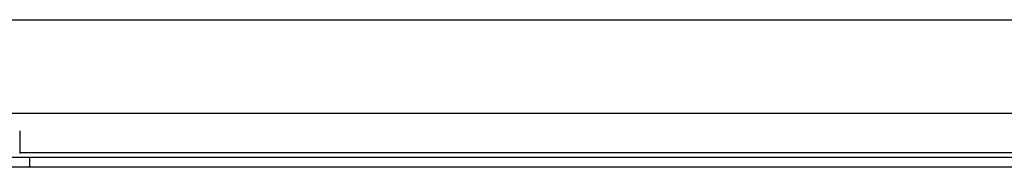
# Model space of a CAD drawing. Header units: inches. Extents: x 14 to 456, y 41 to 215.
# Tile 134 of 256: x 80.674 to 87.224, y 115.955 to 116.938. Entities that reach past the tile are written whole.
import ezdxf

# ---------------------------------------------------------------- set-up
doc = ezdxf.new("R2010")
doc.units = ezdxf.units.IN
doc.header["$MEASUREMENT"] = 0
doc.layers.add('Visible Edges(ANSI)', color=7, linetype='Continuous', lineweight=25)
doc.layers.add('Visible Tangent Edges(ANSI)', color=7, linetype='Continuous', lineweight=25)

msp = doc.modelspace()

# ---------------------------------------------------------------- linework, layer by layer
at = {"layer": 'Visible Edges(ANSI)'}
for p, q in [((62.7297, 116.9375), (108.6657, 116.9375)), ((90.9933, 116.3125), (80.4021, 116.3125)), ((80.6738, 116.1983), (80.6738, 116.0467)), ((80.4282, 116.0225), (80.7402, 116.0225)), ((80.7402, 116.0225), (90.6552, 116.0225)), ((80.7402, 115.9545), (80.4282, 115.9545)), ((90.6552, 115.9545), (80.7402, 115.9545))]:
    msp.add_line(p, q, dxfattribs=at)
at = {"layer": 'Visible Tangent Edges(ANSI)'}
for p, q in [((80.6738, 116.0535), (90.7216, 116.0535)), ((80.7402, 115.9545), (80.7402, 116.0225))]:
    msp.add_line(p, q, dxfattribs=at)

doc.saveas('drawing.dxf')
